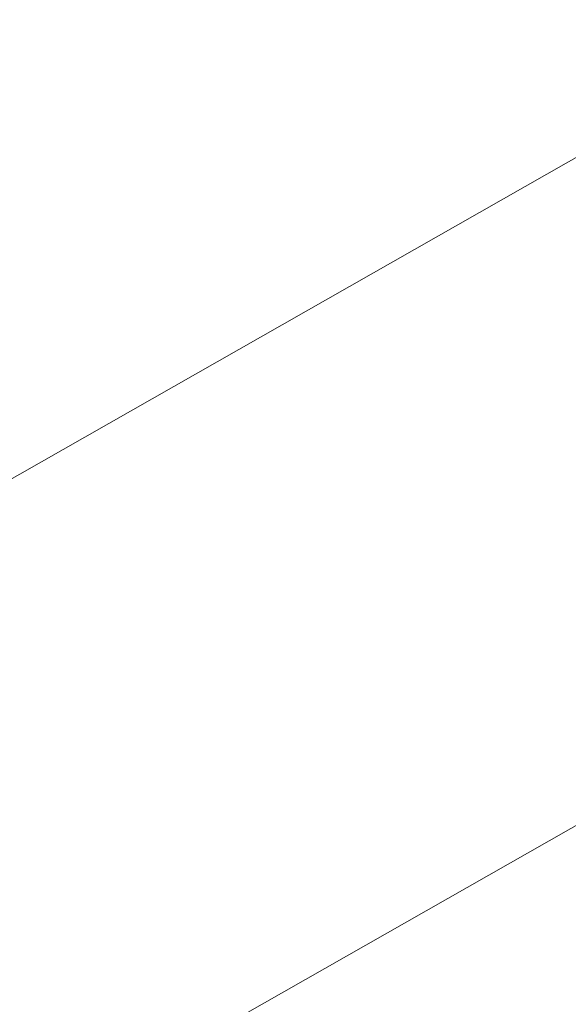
# Model space of a CAD drawing. Extents: x 1620613 to 1693141, y 557269 to 607790.
# Tile 160 of 256: x 1620819.7 to 1620820.321, y 607274.873 to 607275.986. Entities that reach past the tile are written whole.
import ezdxf

# ---------------------------------------------------------------- set-up
doc = ezdxf.new("R2010")
doc.units = 0
doc.header["$LTSCALE"] = 10
doc.header["$MEASUREMENT"] = 0
doc.linetypes.add('DGN Style 2', pattern=[7.346996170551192, 4.408197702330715, -2.938798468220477])
doc.linetypes.add('DGN Style 3', pattern=[10.28579463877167, 7.346996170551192, -2.938798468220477])
for name, color, linetype, lineweight in [('BD_X_Building', 241, 'Continuous', 0), ('DT_X_Contour_Minor', 136, 'DGN Style 3', 0), ('SV_X_Top_of_Bank', 97, 'DGN Style 2', 0)]:
    doc.layers.add(name, color=color, linetype=linetype, lineweight=lineweight)

# ---------------------------------------------------------------- blocks, each defined once
blk = doc.blocks.new('*U1004')
at = {"layer": 'DT_X_Contour_Minor', "transparency": 33554559, "flags": 128}
for points, elevation in [([(-17.45736527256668, 52.90326992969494), (-21.39895877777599, 50.0977725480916), (-22.17212463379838, 49.54786270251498), (-22.80236784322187, 49.10048918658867), (-23.28968840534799, 48.75565200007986), (-23.63408632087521, 48.51335114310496), (-24.36191723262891, 48.00393063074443), (-24.86158497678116, 47.58533965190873), (-25.8147150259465, 46.71163209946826), (-27.22130737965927, 45.38280797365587), (-29.08136203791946, 43.59886727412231), (-34.64612420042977, 38.23486997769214), (-36.47441867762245, 36.47166088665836), (-37.78573048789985, 35.20503158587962), (-38.58005963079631, 34.43498207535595), (-38.85740610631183, 34.16151235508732), (-38.94539676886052, 34.04400650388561), (-38.93639807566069, 34.00681650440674), (-38.93534537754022, 33.99954533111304), (-38.93604386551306, 33.99367038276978), (-38.93849353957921, 33.98919165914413), (-38.94269439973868, 33.98610916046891), (-38.95623160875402, 33.97975079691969), (-38.96354734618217, 33.97610134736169), (-38.97534165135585, 33.96992177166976), (-38.99161452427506, 33.96121206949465), (-39.01236596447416, 33.94997224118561), (-39.11965601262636, 33.89161608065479), (-41.00425999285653, 32.35813691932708), (-41.41850579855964, 32.06585747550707), (-41.85355579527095, 31.84622449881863), (-42.30940998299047, 31.69923798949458), (-42.78606836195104, 31.62489794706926), (-45.05901724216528, 31.44748617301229), (-45.41155417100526, 31.3261421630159), (-45.47864930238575, 31.30298905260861), (-45.52884744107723, 31.28553429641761), (-45.56214858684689, 31.27377789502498), (-45.57855274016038, 31.26771984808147), (-45.60682844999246, 31.25629857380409), (-45.61209900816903, 31.25412344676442), (-45.61557950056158, 31.25263748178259), (-45.6172699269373, 31.25184067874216), (-45.61939097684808, 31.2506347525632), (-45.6221740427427, 31.24922665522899), (-45.63966620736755, 31.24067520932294), (-45.69890002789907, 31.21193393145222), (-45.82608510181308, 31.15654833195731), (-46.17424678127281, 31.00658998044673), (-46.74338506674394, 30.76205887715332), (-47.53349995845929, 30.42295502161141), (-49.93510847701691, 29.39258107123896), (-50.87372427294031, 28.98969278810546), (-51.88836527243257, 28.55380840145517), (-52.97903147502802, 28.08492791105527), (-54.14572288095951, 27.5830513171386), (-57.35826690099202, 26.20071892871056), (-58.58553470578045, 25.6693915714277), (-59.85793010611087, 25.11215879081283), (-61.17545310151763, 24.52902058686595), (-62.53810369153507, 23.91997695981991), (-66.2320087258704, 22.26132005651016), (-67.60640780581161, 21.64488324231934), (-68.95917626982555, 21.0395654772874), (-70.29031411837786, 20.44536676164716), (-71.5998213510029, 19.8622870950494), (-75.06299981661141, 18.3222333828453), (-76.39654123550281, 17.72836383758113), (-77.7997816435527, 17.10179548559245), (-79.27272104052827, 16.44252832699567), (-80.81535942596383, 15.7505623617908), (-85.0219937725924, 13.86172137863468), (-86.5189906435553, 13.18894839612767), (-87.85500549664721, 12.58726018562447), (-89.03003833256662, 12.05665674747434), (-90.04408915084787, 11.5971380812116), (-92.53358197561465, 10.46653466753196), (-93.46605290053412, 10.0434813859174), (-94.39634605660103, 9.622274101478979), (-95.32446144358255, 9.202912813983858), (-96.25039906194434, 8.785397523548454), (-98.7166623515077, 7.674484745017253), (-99.58089384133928, 7.285275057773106), (-100.32389084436, 6.950830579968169), (-100.9456533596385, 6.671151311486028), (-101.4461813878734, 6.446237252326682), (-102.6192768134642, 5.919486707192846), (-103.0579989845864, 5.720960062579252), (-103.4943439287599, 5.520443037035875), (-103.9283116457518, 5.317935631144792), (-104.3599021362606, 5.113437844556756), (-105.5076404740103, 4.565456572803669), (-105.9101584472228, 4.373629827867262), (-106.2569086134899, 4.209135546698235), (-106.5478909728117, 4.071973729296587), (-106.7831055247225, 3.962144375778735), (-107.3359872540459, 3.705709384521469), (-107.582444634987, 3.592054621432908), (-107.907155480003, 3.44341657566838), (-108.3101197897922, 3.25979524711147), (-108.7913375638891, 3.041190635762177), (-110.1789229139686, 2.411600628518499), (-110.6338851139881, 2.205665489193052), (-110.9580827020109, 2.060052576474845), (-111.1515156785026, 1.974761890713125), (-111.214184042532, 1.949793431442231), (-111.2069468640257, 1.96364050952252), (-111.2115937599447, 1.964845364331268), (-111.2309623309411, 1.958074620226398), (-111.2650525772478, 1.943328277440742), (-111.3138644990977, 1.920606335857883), (-111.4636585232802, 1.849380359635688), (-111.5138489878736, 1.825879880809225), (-111.5520748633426, 1.808797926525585), (-111.5783361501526, 1.798134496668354), (-111.5926328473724, 1.793889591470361), (-111.6148045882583, 1.791127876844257), (-111.6289791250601, 1.786770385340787), (-111.6548739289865, 1.775769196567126), (-111.6924890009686, 1.758124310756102), (-111.7418243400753, 1.733835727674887), (-111.8890122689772, 1.660207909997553), (-111.9556566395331, 1.62680212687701), (-112.0451988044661, 1.581805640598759), (-112.1576387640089, 1.525218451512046), (-112.2929765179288, 1.457040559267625), (-112.9779808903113, 1.111832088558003), (-114.4292185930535, -2.077517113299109), (-114.7156034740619, -2.707376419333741), (-114.9527991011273, -3.230090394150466), (-115.140805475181, -3.645659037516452), (-115.2796225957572, -3.954082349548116), (-115.5842159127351, -4.633684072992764), (-115.7192088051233, -4.895647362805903), (-115.8957424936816, -5.171835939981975), (-116.1138169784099, -5.46224980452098), (-116.373432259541, -5.766888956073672), (-117.6818987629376, -7.221730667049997), (-120.7368154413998, -10.20587712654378), (-121.3553677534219, -10.7922755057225), (-121.9017746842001, -11.27255073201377), (-122.3760362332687, -11.64670280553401), (-122.7781524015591, -11.91473172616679), (-123.7542683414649, -12.48797797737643), (-124.3046113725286, -12.81351193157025), (-125.2235535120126, -13.36017910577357), (-126.5110947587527, -14.1279794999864), (-128.1672351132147, -15.11691311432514), (-133.0750748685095, -18.04891371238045), (-134.6900997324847, -19.01396191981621), (-135.8542945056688, -19.71010609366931), (-136.5676591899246, -20.13734623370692), (-136.8301937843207, -20.29568234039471), (-136.929179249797, -20.35937324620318), (-137.0337521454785, -20.42665931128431), (-137.273231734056, -20.58074932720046), (-137.6476180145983, -20.82164329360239), (-138.1569109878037, -21.14934121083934), (-139.6949011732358, -22.1389409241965), (-140.3494626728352, -22.54464155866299), (-141.1596545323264, -23.01954367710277), (-142.125476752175, -23.56364727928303), (-143.2469293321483, -24.17695236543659), (-148.8435122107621, -27.20051289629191), (-155.6668337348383, -30.52728392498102), (-156.9690717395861, -31.16036576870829), (-157.9515050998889, -31.63385228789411), (-158.6141338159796, -31.9477434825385), (-158.9569578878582, -32.10203935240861), (-159.4447492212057, -32.30070123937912), (-159.6311749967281, -32.37850830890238), (-159.8246088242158, -32.46293310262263), (-160.0250507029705, -32.55397562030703), (-160.232500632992, -32.65163586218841), (-160.7950445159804, -32.9208868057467), (-161.0059018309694, -33.00597154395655), (-161.2165658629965, -33.05928755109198), (-161.4270366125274, -33.08083482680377), (-161.6373140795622, -33.07061337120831), (-162.1977962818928, -33.00099784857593), (-162.5945986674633, -33.09803384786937), (-163.3646441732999, -33.44135348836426), (-164.5079327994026, -34.03095676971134), (-166.0244645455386, -34.86684369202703), (-170.5662066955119, -37.42425367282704), (-172.2728793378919, -38.35526261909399), (-173.9865906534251, -39.23023197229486), (-175.7073406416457, -40.04916173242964), (-177.435129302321, -40.81205189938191), (-182.0519506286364, -42.77170622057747), (-183.6363930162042, -43.44221749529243), (-184.9271041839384, -43.98401057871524), (-185.9240841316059, -44.39708547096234), (-186.6273328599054, -44.68144217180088), (-188.1110211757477, -45.26810245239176), (-188.6012821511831, -45.46267125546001), (-188.9592988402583, -45.60638245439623), (-189.1850712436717, -45.69923604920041), (-189.2785993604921, -45.74123203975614), (-189.3516819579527, -45.78541120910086), (-189.6950575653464, -45.99428155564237), (-190.6703724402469, -46.58775821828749), (-192.2776265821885, -47.56584119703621), (-194.5168199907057, -48.92853049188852), (-201.330588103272, -53.07517703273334), (-203.5688460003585, -54.43730063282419), (-205.1732936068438, -55.41368652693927), (-206.143930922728, -56.00433471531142), (-206.4807579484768, -56.20924519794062), (-206.5338829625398, -56.24135621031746), (-206.56011325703, -56.25664552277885), (-206.5989603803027, -56.27843020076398), (-206.6504243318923, -56.30671024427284), (-206.71450511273, -56.34148565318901), (-207.042988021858, -56.51892674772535), (-216.8652858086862, -60.26712173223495), (-218.7128353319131, -60.9722375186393), (-220.04592770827, -61.48121559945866), (-220.8645629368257, -61.79405597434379), (-221.1687410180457, -61.91075864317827), (-221.2939397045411, -61.96044881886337), (-221.6560887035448, -62.10013437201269), (-222.648636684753, -62.48192339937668), (-224.2715836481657, -63.10581590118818), (-226.5249295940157, -63.97181187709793), (-233.3743840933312, -66.60393911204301), (-235.7518862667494, -67.51956538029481), (-237.7473019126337, -68.29234875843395), (-239.3606310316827, -68.92228924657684), (-240.5918736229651, -69.40938684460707), (-243.3657384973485, -70.51785658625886), (-244.3541457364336, -70.9117544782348), (-245.2389687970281, -71.2620958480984), (-246.0202076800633, -71.56888069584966), (-246.6978623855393, -71.83210902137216), (-248.3668293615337, -72.47597585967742), (-248.9959418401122, -72.7096468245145), (-249.6315540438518, -72.92775959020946), (-250.2736659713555, -73.1303141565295), (-250.922277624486, -73.31731052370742), (-252.6605749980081, -73.79522323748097), (-253.3777047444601, -73.97307582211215), (-254.2253709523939, -74.14819904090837), (-255.2035736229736, -74.32059289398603), (-256.3123127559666, -74.49025738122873), (-259.4429990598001, -74.9390568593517), (-259.9788609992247, -75.2542390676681), (-259.2384320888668, -75.86318608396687), (-257.2217123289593, -76.76589790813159), (-253.9287017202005, -77.96237454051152), (-243.4456189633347, -81.5446653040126), (-239.9443442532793, -82.67948381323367), (-237.3028321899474, -83.39722126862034), (-235.5210827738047, -83.69787767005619), (-234.599096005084, -83.58145301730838), (-233.2868148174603, -82.71487920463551), (-232.5237475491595, -82.61634619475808), (-231.218756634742, -82.97067752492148), (-229.3718420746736, -83.77787319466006), (-226.9830038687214, -85.03793320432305), (-219.8902037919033, -89.00191234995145), (-217.497983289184, -90.29225249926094), (-215.6409218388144, -91.19028858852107), (-214.3190194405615, -91.6960206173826), (-213.532276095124, -91.80944858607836), (-212.1478392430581, -91.58885108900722), (-211.5918114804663, -91.45855411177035), (-210.9620558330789, -91.23311130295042), (-210.2585722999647, -90.91252266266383), (-209.4813608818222, -90.49678819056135), (-207.310493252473, -89.26130182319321), (-206.5328441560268, -88.82721764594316), (-205.8280475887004, -88.45157989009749), (-205.1961035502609, -88.13438855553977), (-204.6370120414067, -87.87564364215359), (-203.2432380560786, -87.26358576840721), (-202.625732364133, -87.00239332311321), (-201.8185457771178, -86.67785939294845), (-200.8216782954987, -86.28998397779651), (-199.63512991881, -85.83876707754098), (-196.2180930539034, -84.55106669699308), (-194.9945850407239, -84.07257631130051), (-193.8868386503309, -83.60288043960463), (-192.8948538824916, -83.14197908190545), (-192.018630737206, -82.68987223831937), (-189.8363845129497, -81.49598000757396), (-188.9887605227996, -81.05798606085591), (-188.0825732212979, -80.63942339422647), (-187.1178226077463, -80.2402920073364), (-186.0945086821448, -79.86059190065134), (-183.2875871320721, -78.87396665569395), (-182.3396351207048, -78.53955701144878), (-181.6009702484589, -78.276297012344), (-181.0715925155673, -78.08418665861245), (-180.7515019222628, -77.96322594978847), (-180.1769765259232, -77.73553025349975), (-179.8737207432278, -77.61785036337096), (-179.3948474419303, -77.4355824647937), (-178.7403566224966, -77.1887265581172), (-177.9102482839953, -76.87728264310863), (-175.4624693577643, -75.96064819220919), (-174.3456440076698, -75.53590440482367), (-172.8310021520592, -74.94914888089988), (-170.9185437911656, -74.20038162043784), (-168.6082689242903, -73.28960262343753), (-161.9171139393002, -70.64484298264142), (-159.6972275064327, -69.7679149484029), (-158.0559344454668, -69.12070057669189), (-156.9932347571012, -68.70319986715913), (-156.5091284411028, -68.51541282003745), (-155.9896360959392, -68.32093224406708), (-155.7559475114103, -68.21733815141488), (-155.4445010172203, -68.05241630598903), (-155.0552966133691, -67.82616670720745), (-154.5883343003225, -67.5385893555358), (-153.2394242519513, -66.68994607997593), (-152.7152412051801, -66.37564430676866), (-152.1543746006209, -66.06922144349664), (-151.5568244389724, -65.77067749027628), (-150.9225907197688, -65.480012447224), (-149.182389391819, -64.71541087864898), (-148.3115284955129, -64.34412459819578), (-147.0040968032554, -63.80371693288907), (-145.2600943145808, -63.09418788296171), (-143.0795210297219, -62.21553744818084), (-136.6825645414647, -59.64697444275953), (-134.4940270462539, -58.77966739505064), (-132.726131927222, -58.10416850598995), (-131.378879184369, -57.62047777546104), (-130.4522688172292, -57.32859520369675), (-128.5421643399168, -56.8059858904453), (-127.9128130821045, -56.63172460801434), (-127.4573376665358, -56.50089774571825), (-127.1757380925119, -56.41350530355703), (-127.0680143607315, -56.36954728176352), (-126.9710139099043, -56.26575682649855), (-126.7956728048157, -56.1396739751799), (-126.7287661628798, -56.11255874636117), (-126.6031924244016, -56.08524856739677), (-126.418951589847, -56.05774343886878), (-126.176043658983, -56.03004336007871), (-125.4500663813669, -55.9559165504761), (-125.2042487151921, -55.92880988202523), (-125.0112786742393, -55.90308498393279), (-124.8711562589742, -55.87874185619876), (-124.7838814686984, -55.85578049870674), (-124.6216121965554, -55.79639257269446), (-124.5715618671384, -55.77771408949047), (-124.5431128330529, -55.76621958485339), (-124.5362650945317, -55.76190905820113), (-124.5510186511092, -55.76478251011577), (-124.6191631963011, -55.78202368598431), (-124.5718470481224, -55.75624373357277), (-124.3787901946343, -55.66597299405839), (-124.0399926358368, -55.511211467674), (-123.555454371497, -55.29195915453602), (-122.0690313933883, -54.62129860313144), (-121.5602130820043, -54.39369512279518), (-121.1485753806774, -54.21388009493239), (-120.834118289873, -54.0818535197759), (-120.6168418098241, -53.99761539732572), (-120.1670120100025, -53.83669834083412), (-119.9940170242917, -53.77017708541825), (-119.8124044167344, -53.69130111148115), (-119.622174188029, -53.60007041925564), (-119.42332633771, -53.49648500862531), (-118.8815752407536, -53.20378428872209), (-118.7012260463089, -53.10660114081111), (-118.5664917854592, -53.03457723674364), (-118.4773724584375, -52.98771257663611), (-118.4338680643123, -52.96600716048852), (-118.378676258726, -52.94167170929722), (-118.3462711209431, -52.92746957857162), (-118.2904495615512, -52.90311477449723), (-118.211211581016, -52.86860729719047), (-118.108557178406, -52.82394714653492), (-117.8035902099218, -52.69131651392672), (-117.7033780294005, -52.64756809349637), (-117.6314667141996, -52.61579580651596), (-117.5878562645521, -52.59599965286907), (-117.5725466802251, -52.58817963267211), (-117.5694556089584, -52.58329442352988), (-117.5023191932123, -52.5537070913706), (-117.3032282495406, -52.46860900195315), (-116.9721827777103, -52.32800015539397), (-116.5091827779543, -52.1318805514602), (-115.0985767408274, -51.53488059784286), (-114.5787590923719, -51.31273690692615), (-114.0772606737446, -51.09405579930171), (-113.594081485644, -50.87883727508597), (-113.1292215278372, -50.66708133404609), (-111.914020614, -50.10701560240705), (-111.4423497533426, -49.89071825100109), (-110.938737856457, -49.6618754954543), (-110.4031849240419, -49.42048733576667), (-109.8356909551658, -49.16655377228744), (-108.2797856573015, -48.47267039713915), (-107.637205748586, -48.18686541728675), (-106.8763949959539, -47.84986300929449), (-105.9973533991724, -47.46166317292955), (-105.0000809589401, -47.02226590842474), (-102.1830466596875, -45.78227663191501), (-101.0416261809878, -45.27859689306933), (-99.730140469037, -44.69754963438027), (-98.24858952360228, -44.03913485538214), (-96.59697334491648, -43.3033525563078), (-91.96590989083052, -41.23810973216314), (-90.26453862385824, -40.47824782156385), (-88.63372241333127, -39.7475942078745), (-87.07346125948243, -39.0461488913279), (-85.58375516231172, -38.37391187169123), (-81.70527897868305, -36.62022421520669), (-80.33508533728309, -36.00080075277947), (-79.13336155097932, -35.4577961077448), (-78.1001076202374, -34.99121027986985), (-77.23532354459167, -34.60104326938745), (-75.15385914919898, -33.66248966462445), (-74.2553197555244, -33.25839136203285), (-73.12079987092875, -32.75001165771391), (-71.75029949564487, -32.13735055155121), (-70.14381862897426, -31.4204080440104), (-65.54522899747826, -29.36951948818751), (-63.95151954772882, -28.65803548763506), (-62.61933342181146, -28.0617499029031), (-61.54867061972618, -27.58066273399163), (-60.73953114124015, -27.21477398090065), (-58.93052363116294, -26.39266852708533), (-58.31693849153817, -26.11331703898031), (-57.83293870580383, -25.89184166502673), (-57.47852427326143, -25.72824240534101), (-57.25369519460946, -25.62251925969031), (-56.82693145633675, -25.41775902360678), (-56.65531035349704, -25.33478436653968), (-56.46051984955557, -25.23943057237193), (-56.24255994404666, -25.13169764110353), (-56.0014306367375, -25.01158557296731), (-55.32752661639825, -24.67478120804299), (-55.05126318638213, -24.53896794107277), (-54.72790091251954, -24.38413141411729), (-54.35743979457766, -24.21027162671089), (-53.93987983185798, -24.01738857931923), (-52.76358814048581, -23.47766943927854), (-52.37750348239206, -23.30100356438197), (-52.10146827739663, -23.1757952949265), (-51.93548252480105, -23.10204463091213), (-51.87954622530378, -23.07975157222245), (-51.87711536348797, -23.08891355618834), (-51.86492463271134, -23.08638447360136), (-51.83017558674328, -23.07192573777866), (-51.77286822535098, -23.04553734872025), (-51.69300254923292, -23.00721930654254), (-51.44994965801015, -22.88913165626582), (-51.31643438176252, -22.82435836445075), (-51.09817822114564, -22.71860422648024), (-50.7951811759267, -22.5718692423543), (-50.40744324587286, -22.38415341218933), (-48.4002708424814, -21.41252423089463), (-48.36751615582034, -20.77412141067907), (-48.22934931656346, -20.45036320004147), (-47.82888652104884, -19.75268977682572), (-47.16612776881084, -18.68110114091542), (-46.24107306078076, -17.23559729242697), (-43.42453256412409, -12.8823667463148), (-42.35470139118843, -11.39228932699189), (-41.25761324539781, -10.18697997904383), (-40.13326812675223, -9.266438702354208), (-38.98166603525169, -8.63066549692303), (-35.87438449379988, -7.314961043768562), (-34.83209626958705, -6.873628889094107), (-34.0356927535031, -6.536410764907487), (-33.48517394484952, -6.303306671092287), (-33.18053984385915, -6.174316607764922), (-32.69602851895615, -5.96916181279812), (-32.28319507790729, -5.712428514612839), (-31.40807824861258, -5.096094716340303), (-30.07067803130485, -4.120160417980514), (-28.27099442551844, -2.784625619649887), (-22.85546029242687, 1.256267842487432), (-20.95785962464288, 2.654420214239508), (-19.32670822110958, 3.818207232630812), (-17.96200608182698, 4.747628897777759), (-16.86375320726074, 5.442685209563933), (-14.29034455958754, 6.983681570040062), (-13.4230960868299, 7.5066692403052), (-12.75140715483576, 7.919884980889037), (-12.2752777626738, 8.223328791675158), (-11.99470791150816, 8.417000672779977), (-11.50726769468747, 8.787096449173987), (-11.10789761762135, 9.047810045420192), (-10.27536754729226, 9.552379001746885), (-9.009677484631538, 10.30080331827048), (-7.310827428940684, 11.2930829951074), (-2.203013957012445, 14.26430261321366), (-0.4445038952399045, 15.288643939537), (1.00016618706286, 16.13325320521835), (2.130996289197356, 16.79813040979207), (2.947986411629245, 17.28327555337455), (4.70817343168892, 18.33735318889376), (5.556006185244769, 18.85372868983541), (6.779364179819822, 19.61229696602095), (8.37824741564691, 20.61305801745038), (10.35265589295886, 21.85601184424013), (16.11844548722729, 25.49347908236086), (18.05360645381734, 26.71963120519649), (19.53474715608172, 27.66998714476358), (20.56186759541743, 28.34454690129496), (21.13496777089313, 28.7433104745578), (22.05787455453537, 29.43895175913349), (22.41446905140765, 29.54562768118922), (22.79207245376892, 29.34392448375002), (23.19068476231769, 28.83384216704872), (23.61030597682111, 28.01538073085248), (25.61755909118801, 23.47634274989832)], 0.6000414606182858), ([(-19.69856338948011, 52.66703538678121), (-22.97917621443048, 50.33200244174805), (-23.62268697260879, 49.87430905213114), (-24.14724232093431, 49.50195728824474), (-24.55284226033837, 49.21494715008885), (-24.83948679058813, 49.01327863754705), (-25.44526499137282, 48.58928477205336), (-25.8611415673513, 48.24088889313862), (-26.65443764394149, 47.51369665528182), (-27.82515322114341, 46.40770805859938), (-29.37328829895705, 44.92292310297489), (-34.00487450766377, 40.45843474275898), (-35.55615833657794, 38.95139871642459), (-36.73632016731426, 37.77865690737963), (-37.54535999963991, 36.94020931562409), (-37.98327783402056, 36.43605594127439), (-39.16094306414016, 34.86336003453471), (-39.04050473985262, 34.36560984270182), (-39.02641544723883, 34.2682926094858), (-39.03576399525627, 34.18966242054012), (-39.06855038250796, 34.12971927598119), (-39.12477461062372, 34.0884631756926), (-39.30595633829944, 34.00336296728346), (-39.40387001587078, 33.95451880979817), (-39.56172475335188, 33.87181149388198), (-39.77952055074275, 33.75524101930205), (-40.05725740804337, 33.6048073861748), (-41.49322521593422, 32.82376972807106), (-41.86682246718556, 32.51977822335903), (-41.94894109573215, 32.46183777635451), (-42.03518387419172, 32.41829850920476), (-42.12555080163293, 32.3891604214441), (-42.22004187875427, 32.37442351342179), (-42.67062325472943, 32.33925402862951), (-44.52491818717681, 31.70100150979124), (-44.87782919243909, 31.57921938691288), (-45.14186437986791, 31.48740981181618), (-45.31702374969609, 31.42557278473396), (-45.40330730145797, 31.39370830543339), (-45.51489568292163, 31.34869975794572), (-45.55203357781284, 31.33363400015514), (-45.57975597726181, 31.3221931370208), (-45.59806288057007, 31.31437716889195), (-45.60695428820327, 31.31018609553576), (-45.61811071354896, 31.30384309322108), (-45.63274925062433, 31.29643669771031), (-45.6682975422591, 31.2789747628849), (-45.72475558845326, 31.25145728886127), (-45.80212338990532, 31.21388427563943), (-46.03631719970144, 31.10028218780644), (-46.21665420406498, 31.01860475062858), (-46.58201985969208, 30.85877400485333), (-47.13241416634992, 30.62078995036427), (-47.86783712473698, 30.30465258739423), (-50.07566988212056, 29.35741520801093), (-50.93855268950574, 28.98703429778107), (-51.87132654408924, 28.58631960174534), (-52.87399144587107, 28.15527112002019), (-53.94654739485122, 27.69388885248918), (-56.89988465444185, 26.42309109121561), (-58.06257946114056, 25.91916534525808), (-59.33566093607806, 25.36048642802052), (-60.71912907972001, 24.74705433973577), (-62.21298389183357, 24.07886908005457), (-66.34377894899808, 22.22403749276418), (-67.84851839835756, 21.54901817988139), (-69.2646404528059, 20.915083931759), (-70.59214511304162, 20.32223474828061), (-71.83103237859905, 19.77047062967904), (-75.01657522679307, 18.35387973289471), (-76.27740395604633, 17.79226561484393), (-77.67073300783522, 17.16986643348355), (-79.19656238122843, 16.48668218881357), (-80.85489207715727, 15.74271288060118), (-85.45377169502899, 13.67774797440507), (-87.07017853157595, 12.95140588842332), (-88.4702393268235, 12.32110330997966), (-89.65395408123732, 11.78684023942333), (-90.62132279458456, 11.34861667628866), (-92.9125113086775, 10.30807318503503), (-93.7707048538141, 9.91871885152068), (-94.62689410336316, 9.531063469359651), (-95.48107905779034, 9.145107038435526), (-96.33325971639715, 8.76084955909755), (-98.60306907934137, 7.738428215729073), (-99.40987567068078, 7.375095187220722), (-100.1279384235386, 7.051912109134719), (-100.7572573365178, 6.768878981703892), (-101.2978324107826, 6.525995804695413), (-102.6210408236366, 5.93184059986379), (-103.1047424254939, 5.713238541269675), (-103.5634409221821, 5.503048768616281), (-103.9971363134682, 5.301271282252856), (-104.4058285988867, 5.107906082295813), (-105.4623372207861, 4.603481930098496), (-105.8398135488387, 4.423677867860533), (-106.1798610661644, 4.26258379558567), (-106.4824797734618, 4.120199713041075), (-106.747669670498, 3.996525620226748), (-107.4049376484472, 3.691674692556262), (-107.6804949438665, 3.564470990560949), (-108.0142158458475, 3.411498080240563), (-108.406100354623, 3.232755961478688), (-108.8561484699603, 3.028244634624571), (-110.1338282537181, 2.448522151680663), (-110.552566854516, 2.259257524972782), (-110.8505228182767, 2.126255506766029), (-111.0276961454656, 2.049516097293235), (-111.08408683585, 2.029039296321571), (-111.0734184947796, 2.049451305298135), (-111.080268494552, 2.051227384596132), (-111.1088197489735, 2.041246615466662), (-111.1590722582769, 2.01950899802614), (-111.2310260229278, 1.986014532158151), (-111.4518377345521, 1.881020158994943), (-111.5258236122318, 1.846378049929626), (-111.582172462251, 1.821197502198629), (-111.6208842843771, 1.805478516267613), (-111.6419590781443, 1.799221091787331), (-111.6746424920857, 1.795150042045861), (-111.6955372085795, 1.788726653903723), (-111.7337087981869, 1.772509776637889), (-111.7891572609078, 1.746499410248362), (-111.8618825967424, 1.710695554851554), (-112.0788526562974, 1.602160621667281), (-112.1770932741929, 1.55291708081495), (-112.3090875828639, 1.486587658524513), (-112.4748355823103, 1.403172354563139), (-112.6743372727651, 1.302671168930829), (-113.6841037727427, 0.7937985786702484), (-115.0783100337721, -2.270214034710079), (-115.3522554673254, -2.863819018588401), (-115.5765747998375, -3.331485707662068), (-115.7512680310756, -3.67321410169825), (-115.8763351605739, -3.88900420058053), (-116.1436793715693, -4.296526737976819), (-116.3361288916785, -4.53254616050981), (-116.712969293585, -4.934962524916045), (-117.2742005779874, -5.503775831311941), (-118.0198227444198, -6.238986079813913), (-120.2540030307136, -8.421409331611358), (-121.0628229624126, -9.181990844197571), (-121.8136475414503, -9.82691794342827), (-122.5064767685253, -10.35619062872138), (-123.1413106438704, -10.76980890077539), (-124.7568738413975, -11.71858507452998), (-125.4910743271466, -12.1518302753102), (-126.4820033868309, -12.73998374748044), (-127.7296610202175, -13.48304549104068), (-129.2340472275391, -14.38101550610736), (-133.5880485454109, -16.98214657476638), (-135.0237390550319, -17.84016853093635), (-136.0653095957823, -18.46338609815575), (-136.7127601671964, -18.85179927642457), (-136.9660907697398, -19.0054080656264), (-137.1161457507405, -19.10195898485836), (-137.6377050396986, -19.43754950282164), (-141.3087850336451, -21.79965801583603), (-142.3010540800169, -22.41467155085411), (-143.5292477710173, -23.13458965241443), (-144.9933661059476, -23.95941232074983), (-146.6934090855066, -24.88913955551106), (-155.1774338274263, -29.47264397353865), (-158.1466348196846, -30.92030429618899), (-158.713309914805, -31.19579288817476), (-159.1408204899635, -31.40183281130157), (-159.4291665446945, -31.53842406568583), (-159.5783480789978, -31.60556665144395), (-159.7906128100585, -31.69201532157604), (-159.8883121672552, -31.73380688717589), (-160.0222116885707, -31.79434508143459), (-160.1923113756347, -31.87362990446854), (-160.3986112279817, -31.97166135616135), (-160.9970110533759, -32.25807406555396), (-161.2066706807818, -32.35040008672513), (-161.3868496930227, -32.41256861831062), (-161.5375480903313, -32.44457966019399), (-161.6587658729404, -32.44643321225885), (-161.9427058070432, -32.41116603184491), (-162.2622683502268, -32.52707462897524), (-163.0080010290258, -32.90125080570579), (-164.1799038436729, -33.53369456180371), (-165.7779767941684, -34.42440589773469), (-170.6077315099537, -37.14399289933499), (-172.4226320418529, -38.13404136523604), (-174.2450176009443, -39.06449651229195), (-176.0748881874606, -39.93535834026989), (-177.9122438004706, -40.74662684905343), (-182.8218388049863, -42.83055178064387), (-184.4818742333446, -43.53374406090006), (-185.779784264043, -44.08037720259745), (-186.7155688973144, -44.47045120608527), (-187.2892281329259, -44.70396607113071), (-188.3361522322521, -45.11792686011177), (-188.6820914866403, -45.25521901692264), (-188.9347161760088, -45.35662489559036), (-189.0940263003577, -45.42214449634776), (-189.1600218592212, -45.451777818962), (-189.2115905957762, -45.4829516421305), (-189.4617345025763, -45.63511273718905), (-190.1734896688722, -46.0682156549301), (-191.3468560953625, -46.78226039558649), (-201.688822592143, -53.07604850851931), (-205.38679917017, -54.64874049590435), (-205.8096564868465, -54.82854462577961), (-206.0697906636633, -54.93912351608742), (-206.167201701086, -54.98047716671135), (-206.2714584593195, -55.02426665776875), (-208.0122552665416, -55.75542891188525), (-208.5894353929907, -55.98843138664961), (-209.5623374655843, -56.36879869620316), (-210.9309614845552, -56.89653084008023), (-212.695307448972, -57.57162781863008), (-217.9278592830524, -59.56837287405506), (-219.6532586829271, -60.22691584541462), (-220.9050430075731, -60.70498596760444), (-221.6832122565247, -61.00258324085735), (-221.9877664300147, -61.11970766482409), (-222.1684241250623, -61.19140899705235), (-222.5113793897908, -61.32394815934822), (-223.404751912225, -61.66778964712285), (-224.8485416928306, -62.22293346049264), (-226.8427487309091, -62.98937959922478), (-232.8945238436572, -65.31497240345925), (-235.0483319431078, -66.14522009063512), (-236.9709249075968, -66.89176854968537), (-238.6623027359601, -67.5546177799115), (-240.1224654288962, -68.13376778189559), (-243.7079457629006, -69.56656881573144), (-244.9504880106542, -70.0621904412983), (-245.9890045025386, -70.47445454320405), (-246.8234952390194, -70.80336112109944), (-247.453960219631, -71.0489101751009), (-248.8631658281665, -71.59256428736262), (-249.4288484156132, -71.79934764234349), (-250.068991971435, -72.0119571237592), (-250.7835964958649, -72.23039273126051), (-251.57266198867, -72.45465446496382), (-253.7761179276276, -73.0604539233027), (-254.6851475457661, -73.28589885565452), (-255.7596444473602, -73.50788405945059), (-256.9996086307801, -73.72640953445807), (-258.4050400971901, -73.94147528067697), (-262.3734803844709, -74.51037096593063), (-263.0527359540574, -74.90989415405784), (-262.1141724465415, -75.68179195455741), (-259.5577898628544, -76.8260643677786), (-255.3835882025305, -78.34271139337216), (-242.0952916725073, -82.8836029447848), (-237.6840457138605, -84.33988916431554), (-234.4165302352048, -85.3030791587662), (-232.2927452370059, -85.77317292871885), (-231.3126907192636, -85.75017047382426), (-230.2241859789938, -85.03136896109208), (-229.5912405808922, -84.9496382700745), (-228.508782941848, -85.24354733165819), (-226.9768130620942, -85.91309614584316), (-224.995330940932, -86.95828471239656), (-219.112028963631, -90.24630722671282), (-217.1124980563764, -91.31418354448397), (-215.5263818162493, -92.05179561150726), (-214.3536802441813, -92.45914342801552), (-213.5943933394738, -92.53622699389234), (-212.1208478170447, -92.30143083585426), (-211.5290315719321, -92.16274735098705), (-210.858741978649, -91.92279401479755), (-210.1099790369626, -91.58157082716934), (-209.28274274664, -91.13907778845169), (-206.9721481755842, -89.82406988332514), (-206.1693524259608, -89.3729833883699), (-205.4939111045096, -89.0059798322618), (-204.9458242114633, -88.72305921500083), (-204.5250917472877, -88.52422153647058), (-203.5729444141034, -88.10609831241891), (-203.0896583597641, -87.90451251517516), (-202.3539106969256, -87.61334754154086), (-201.3657014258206, -87.2326033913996), (-200.1250305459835, -86.76228006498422), (-196.4799593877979, -85.38864562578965), (-195.1748011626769, -84.87822341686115), (-193.9931298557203, -84.3771826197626), (-192.9349454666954, -83.88552323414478), (-192.0002479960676, -83.40324526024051), (-189.6723706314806, -82.12967921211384), (-188.7681808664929, -81.66245595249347), (-187.8015195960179, -81.21596070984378), (-186.7723868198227, -80.79019348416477), (-185.6807825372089, -80.38515427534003), (-182.6865424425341, -79.33268707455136), (-181.6753293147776, -78.97596076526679), (-180.8873700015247, -78.69513223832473), (-180.3226645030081, -78.49020149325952), (-179.9812128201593, -78.36116853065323), (-179.3683467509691, -78.11827767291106), (-179.0742228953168, -78.00374266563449), (-178.6515008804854, -77.84230578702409), (-178.1001807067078, -77.63396703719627), (-177.4202623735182, -77.37872641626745), (-175.4356826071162, -76.63554893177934), (-174.4497595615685, -76.25938664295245), (-172.9804252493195, -75.68828288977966), (-171.0276796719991, -74.92223767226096), (-168.5915228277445, -73.96125099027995), (-161.4505562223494, -71.13869788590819), (-159.0869534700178, -70.20488320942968), (-157.3518701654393, -69.52035400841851), (-156.2453063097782, -69.08511028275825), (-155.7672619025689, -68.89915203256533), (-155.3305027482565, -68.73564399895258), (-155.1340308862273, -68.64854807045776), (-154.8721846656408, -68.50989130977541), (-154.5449640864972, -68.31967371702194), (-154.1523691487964, -68.07789529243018), (-153.0182835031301, -67.36440505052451), (-152.5775806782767, -67.10015827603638), (-152.1060364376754, -66.84253563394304), (-151.6036507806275, -66.5915371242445), (-151.0704237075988, -66.34716274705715), (-149.6073629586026, -65.7043299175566), (-148.8065406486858, -65.3646077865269), (-147.5013692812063, -64.82756601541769), (-145.6918488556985, -64.09320460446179), (-143.3779793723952, -63.16152355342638), (-136.5351953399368, -60.41394789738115), (-134.2126801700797, -59.4912702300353), (-132.377222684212, -58.78391897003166), (-131.0288228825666, -58.29189411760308), (-130.1674807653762, -58.01519567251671), (-128.5199786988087, -57.56443502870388), (-127.9697858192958, -57.40625049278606), (-127.5548337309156, -57.26976736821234), (-127.275122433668, -57.15498565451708), (-127.1306519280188, -57.06190535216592), (-126.7720180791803, -56.67816723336), (-126.1237401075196, -56.21200879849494), (-125.9842667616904, -56.12277422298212), (-125.843680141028, -56.05485268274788), (-125.7019802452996, -56.00824417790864), (-125.5591670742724, -55.98294870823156), (-125.1768475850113, -55.94391150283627), (-125.0332902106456, -55.9244748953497), (-124.8893577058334, -55.89544297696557), (-124.7450500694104, -55.85681574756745), (-124.6003673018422, -55.80859320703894), (-124.2140464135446, -55.66720601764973), (-124.0948896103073, -55.62273741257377), (-124.0271598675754, -55.59537198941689), (-124.0108571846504, -55.58510974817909), (-124.0459815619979, -55.59195068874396), (-124.2082159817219, -55.63299743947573), (-124.2072954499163, -55.62203224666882), (-124.0828580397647, -55.5583516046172), (-123.8349037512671, -55.44195551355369), (-123.4634325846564, -55.27284397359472), (-122.3081536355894, -54.75159260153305), (-121.9045513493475, -54.57178320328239), (-121.5602037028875, -54.42329353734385), (-121.2751106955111, -54.30612360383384), (-121.0492723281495, -54.22027340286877), (-120.5260428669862, -54.03309917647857), (-120.3248199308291, -53.95572350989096), (-120.1135732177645, -53.86397717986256), (-119.8923027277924, -53.75786018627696), (-119.6610084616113, -53.63737252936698), (-119.0308587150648, -53.29691122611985), (-118.8210815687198, -53.18387050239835), (-118.6643624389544, -53.10009430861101), (-118.5607013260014, -53.04558264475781), (-118.5100982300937, -53.02033551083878), (-118.445900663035, -52.99202919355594), (-118.4082079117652, -52.9755096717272), (-118.3432778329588, -52.94718084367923), (-118.2511104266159, -52.90704270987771), (-117.7769766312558, -52.70082302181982), (-117.6604126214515, -52.64993608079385), (-117.5767673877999, -52.61297944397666), (-117.5260409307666, -52.58995311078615), (-117.5082332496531, -52.58085708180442), (-117.5046378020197, -52.57517474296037), (-117.4425207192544, -52.54752018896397), (-117.2588660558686, -52.46881828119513), (-116.9536738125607, -52.33906901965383), (-116.5269439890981, -52.15827240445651), (-115.2269476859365, -51.60808495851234), (-114.7389264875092, -51.39922886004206), (-114.2498601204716, -51.18530114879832), (-113.759748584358, -50.96630182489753), (-113.2685918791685, -50.74223088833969), (-111.95744710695, -50.13794624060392), (-111.4485363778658, -49.90457154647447), (-110.9051627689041, -49.65766094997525), (-110.327326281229, -49.39721445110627), (-109.7150269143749, -49.12323204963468), (-108.0362780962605, -48.37456444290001), (-107.3639307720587, -48.07542310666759), (-106.6059504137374, -47.73949980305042), (-105.7623370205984, -47.3667945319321), (-104.833090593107, -46.95730729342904), (-102.2409227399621, -45.8162987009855), (-101.1565342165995, -45.33762621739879), (-99.84749453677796, -44.75736521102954), (-98.31380370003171, -44.07551568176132), (-96.55546170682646, -43.29207762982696), (-91.56701484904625, -41.06745812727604), (-89.76278223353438, -40.26181413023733), (-88.09141953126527, -39.51334676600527), (-86.5529267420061, -38.82205603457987), (-85.14730386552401, -38.18794193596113), (-81.57613607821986, -36.57320651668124), (-80.31450878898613, -36.00286264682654), (-79.20800276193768, -35.5028826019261), (-78.25661799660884, -35.07326638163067), (-77.46035449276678, -34.7140139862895), (-75.54381349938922, -33.84982603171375), (-74.6826008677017, -33.4626414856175), (-73.53636871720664, -32.9492288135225), (-72.10511704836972, -32.3095880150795), (-70.38884586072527, -31.54371909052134), (-65.43209666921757, -29.33309779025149), (-63.72753570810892, -28.57223248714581), (-62.33141471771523, -27.94760255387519), (-61.24373369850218, -27.45920798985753), (-60.4644926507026, -27.1070487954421), (-58.797769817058, -26.34960476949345), (-58.23244526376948, -26.09222523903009), (-57.78651372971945, -25.88816966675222), (-57.45997521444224, -25.73743805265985), (-57.25282971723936, -25.64003039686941), (-56.85963241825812, -25.45137525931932), (-56.69481242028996, -25.37157956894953), (-56.49525040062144, -25.27368385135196), (-56.26094635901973, -25.15768810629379), (-55.99190029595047, -25.02359233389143), (-55.22812143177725, -24.64187023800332), (-54.92668235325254, -24.49329798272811), (-54.59519926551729, -24.3338727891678), (-54.23367216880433, -24.16359465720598), (-53.84210106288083, -23.98246358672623), (-52.75785276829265, -23.48497681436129), (-52.40194051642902, -23.32227899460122), (-52.14738998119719, -23.20730061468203), (-51.99420116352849, -23.14004167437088), (-51.94237406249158, -23.12050217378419), (-51.93931741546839, -23.13202275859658), (-51.92398838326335, -23.12884260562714), (-51.8802937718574, -23.11066170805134), (-51.8082335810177, -23.07748006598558), (-51.70780781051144, -23.02929767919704), (-51.40218498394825, -22.88081032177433), (-51.2431828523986, -22.80366298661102), (-50.99539357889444, -22.68358649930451), (-50.65881716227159, -22.5205808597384), (-48.98076792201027, -21.70824775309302), (-48.57046440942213, -21.50972802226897), (-48.27906813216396, -21.36896756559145), (-48.10657908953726, -21.28596638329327), (-48.0529972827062, -21.26072447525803), (-48.06865544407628, -21.27042508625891), (-48.07115256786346, -21.27239256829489), (-48.06690031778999, -21.27101955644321), (-48.05589869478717, -21.26630605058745), (-48.03814769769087, -21.25825205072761), (-47.9818125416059, -21.2323207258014), (-47.96044154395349, -21.22566803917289), (-47.93857991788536, -21.22515847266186), (-47.91622766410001, -21.23079202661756), (-47.89338478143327, -21.24256870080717), (-47.78563986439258, -21.31186046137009), (-47.20908225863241, -20.90700073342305), (-46.97236126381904, -20.63230061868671), (-46.50929439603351, -19.98171158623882), (-45.81988165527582, -18.95523363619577), (-44.90412304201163, -17.55286676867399), (-42.16030557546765, -13.31203656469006), (-41.1331361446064, -11.86680070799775), (-40.10949095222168, -10.71171579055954), (-39.08936999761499, -9.846781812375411), (-38.07277328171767, -9.271998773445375), (-33.76517537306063, -7.448048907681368), (-33.0203968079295, -7.132690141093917), (-32.59842122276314, -6.954014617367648), (-32.18856481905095, -6.692880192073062), (-31.27547729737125, -6.043483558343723), (-29.85915865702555, -5.005824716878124), (-27.93960889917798, -3.579903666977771), (-22.1498347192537, 0.740235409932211), (-20.14911241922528, 2.218233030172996), (-18.4892761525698, 3.412121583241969), (-17.17032592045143, 4.321901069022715), (-16.19226172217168, 4.947571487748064), (-14.03860523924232, 6.237213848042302), (-13.30746693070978, 6.678956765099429), (-12.7292943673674, 7.036953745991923), (-12.30408755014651, 7.311204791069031), (-12.03184647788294, 7.501709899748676), (-11.50982461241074, 7.898062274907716), (-11.08212105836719, 8.177272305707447), (-10.19052679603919, 8.71763811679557), (-8.835041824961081, 9.519159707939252), (-7.015666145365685, 10.5818370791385), (-1.545476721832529, 13.76385110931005), (0.3151866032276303, 14.84732790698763), (1.794534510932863, 15.71124777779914), (2.892567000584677, 16.35561072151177), (3.609284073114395, 16.78041673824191), (5.012109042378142, 17.62049021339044), (5.76226761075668, 18.07900135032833), (6.960624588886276, 18.82447965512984), (8.607179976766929, 19.85692512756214), (10.70193377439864, 21.17633776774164), (16.88554178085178, 25.07739436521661), (18.93543929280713, 26.37318279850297), (20.44742582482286, 27.33475565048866), (21.42150137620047, 27.96211292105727), (21.85766594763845, 28.25525461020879), (22.30355683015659, 28.59134500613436), (22.50757434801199, 28.57112496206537), (22.78520873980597, 28.25839703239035), (23.13646000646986, 27.65316121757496), (23.56132814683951, 26.75541751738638), (25.71581884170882, 21.88342851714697)], 1.00004144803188)]:
    blk.add_lwpolyline(points, dxfattribs=dict(at, elevation=elevation))

msp = doc.modelspace()

# ---------------------------------------------------------------- linework, layer by layer
at = {"layer": 'BD_X_Building', "extrusion": (-0.0872003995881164, -0.01757193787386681, 0.9960358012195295), "elevation": -150958.6532334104, "flags": 128}
msp.add_lwpolyline([(-275127.2193994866, 1702184.122064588), (-275127.2193994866, 1702158.994261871)], dxfattribs=at)
at = {"layer": 'SV_X_Top_of_Bank', "extrusion": (0.168901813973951, -0.4467975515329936, 0.8785465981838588), "elevation": 3356.978483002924, "flags": 128}
msp.add_lwpolyline([(1730947.770607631, -3965.265990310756), (1730946.805849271, -3964.96904812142), (1730946.663359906, -3964.804005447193), (1730941.67030618, -3965.055207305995), (1730939.350192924, -3965.361981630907), (1730937.749893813, -3967.172645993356), (1730926.574366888, -3968.532772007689), (1730874.446998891, -3968.466137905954), (1730864.586120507, -3969.339779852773), (1730855.732144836, -3969.748913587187), (1730845.815665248, -3968.420788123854), (1730844.088985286, -3969.592587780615), (1730838.536446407, -3969.077424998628), (1730833.231231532, -3969.713117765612)], dxfattribs=at)

# ---------------------------------------------------------------- block references
at = {"layer": 'DT_X_Contour_Minor', "transparency": 33554559}
msp.add_blockref('*U1004', (1621028.060791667, 607365.3311666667, 1050.599958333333), dxfattribs=at)

doc.saveas('drawing.dxf')
